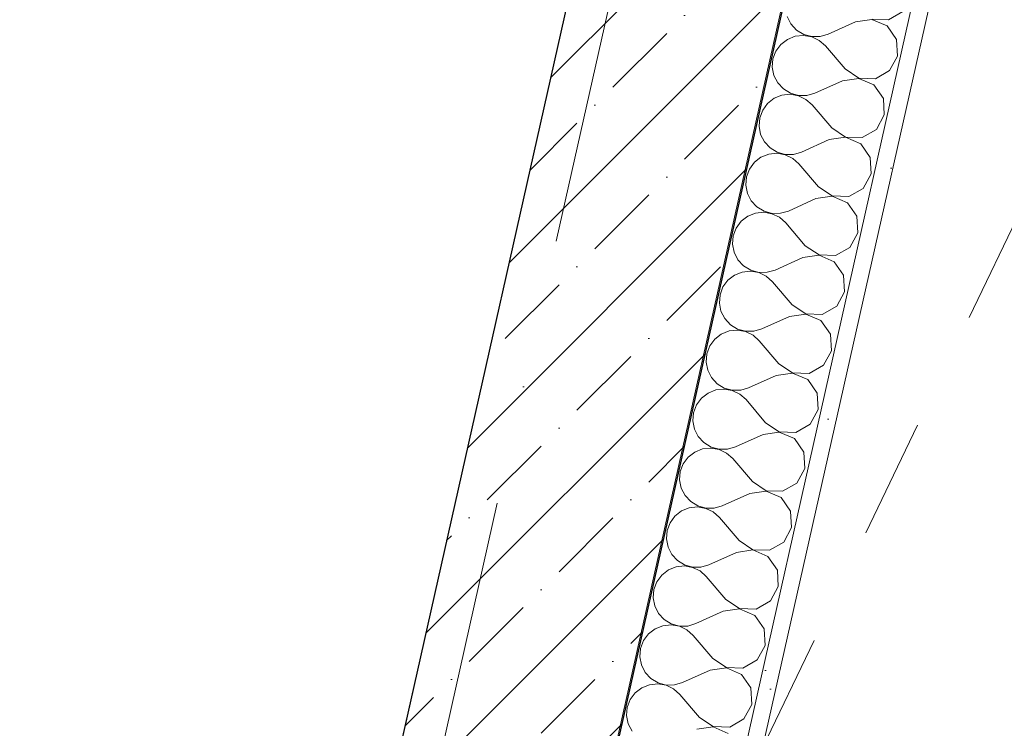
# Model space of a CAD drawing. Header units: millimetres. Extents: x -7218036 to -6934485, y 6013857 to 6210136.
# Tile 25 of 214: x -7183390 to -7182226, y 6150002 to 6150840. Entities that reach past the tile are written whole.
import ezdxf
from ezdxf.enums import TextEntityAlignment as Align

# ---------------------------------------------------------------- set-up
doc = ezdxf.new("R2010")
doc.units = ezdxf.units.MM
doc.header["$MEASUREMENT"] = 0
doc.linetypes.add('короткая штриховая', pattern=[282.222222, 141.111111, -141.111111])
doc.linetypes.add('Штрихпунктирная', pattern=[670.277762, 352.777767, -176.388884, 0, -141.111112])
for name, color, linetype in [('S - автостоянка.АР', 7, 'Continuous'), ('АР-Стены_внешние_.АР', 7, 'Continuous'), ('АР-Чертеж-Оси_Осевые размеры.АР', 7, 'Continuous'), ('АР-Чертеж-Размеры.АР', 7, 'Continuous')]:
    doc.layers.add(name, color=color, linetype=linetype)
for name, color, linetype, lineweight in [('АР-вертикальная связь - Лифт.АР_Ном._пера__120', 7, 'Continuous', 0), ('АР-Стены_внешние_.АР_Ном._пера__1', 7, 'Continuous', 30), ('АР-Чертеж-Оси_Осевые размеры.АР_Ном._пера__1', 7, 'Continuous', 0), ('АР-Чертеж-Оси_Осевые размеры.АР_Ном._пера__120', 7, 'Continuous', 0), ('АР-Чертеж-Размеры.АР_Ном._пера__1', 7, 'Continuous', 0)]:
    doc.layers.add(name, color=color, linetype=linetype, lineweight=lineweight)
doc.styles.add('РЎР“Р•РќР•Р\xa0Р\x98Р\xa0_РЎРўР\x98Р›Р¬_1', font='GOTHIC.TTF')
doc.styles.add('РЎР“Р•РќР•Р\xa0Р\x98Р\xa0_РЎРўР\x98Р›Р¬_4', font='GOST_Common.ttf')
doc.dimstyles.new('СГЕНЕРИР_СТИЛЬ__1', dxfattribs={"dimtxt": 400, "dimasz": 332.5, "dimexe": 0.18, "dimexo": 0.0625, "dimgap": 0, "dimtad": 1, "dimdec": 0, "dimzin": 0, "dimdsep": 46, "dimtxsty": 'РЎР“Р•РќР•Р\xa0Р\x98Р\xa0_РЎРўР\x98Р›Р¬_1', "dimblk": 'ARROWHEAD_6', "dimblk1": 'ARROWHEAD_6', "dimblk2": 'ARROWHEAD_6', "dimcen": 0.09, "dimse1": 1, "dimse2": 1, "dimclrd": 7, "dimclre": 7, "dimclrt": 7, "dimazin": 0, "dimtfac": 1, "dimtdec": 4, "dimtmove": 0, "dimatfit": 3, "dimfxl": 1, "dimtolj": 1, "dimtzin": 0, "dimarcsym": 0})
doc.dimstyles.new('СГЕНЕРИР_СТИЛЬ__13', dxfattribs={"dimtxt": 300, "dimasz": 237.5, "dimexe": 0.18, "dimexo": 300000, "dimgap": 0, "dimtad": 1, "dimdec": 0, "dimzin": 0, "dimdsep": 46, "dimtxsty": 'РЎР“Р•РќР•Р\xa0Р\x98Р\xa0_РЎРўР\x98Р›Р¬_4', "dimblk": 'ARROWHEAD_6', "dimblk1": 'ARROWHEAD_6', "dimblk2": 'ARROWHEAD_6', "dimcen": 0.09, "dimclrd": 7, "dimclre": 7, "dimclrt": 7, "dimazin": 0, "dimtfac": 1, "dimtdec": 4, "dimtmove": 0, "dimatfit": 3, "dimfxl": 1, "dimtolj": 1, "dimtzin": 0, "dimarcsym": 0})

# ---------------------------------------------------------------- blocks, each defined once
blk = doc.blocks.new('Стена_81_6', base_point=(-7182409.6, 6151770))
at = {"layer": 'АР-Стены_внешние_.АР', "linetype": 'Continuous', "lineweight": 0, "true_color": 0x000000}
h = blk.add_hatch(dxfattribs=at)
h.set_pattern_fill('ЖЕЛЕЗОБЕТОН__PROJECT__0006', color=18, style=0, pattern_type=2)
h.set_pattern_definition([(45, (-6566190.34, 6562677.8), (-84.852814, 84.852814), []), (45, (-6566232.77, 6562720.22), (-84.852814, 84.852814), [90, -30, 0, -30])])
h.paths.add_polyline_path([(-7183000.5, 6149709.4), (-7182756.6, 6149654.6), (-7182287.6, 6151742.6), (-7182531.5, 6151797.4)])
at = {"layer": 'АР-Стены_внешние_.АР_Ном._пера__1', "color": 7, "linetype": 'Continuous', "lineweight": 30, "flags": 128}
for points in [[(-7182531.5, 6151797.4), (-7183000.5, 6149709.4)], [(-7182756.6, 6149654.6), (-7182287.6, 6151742.6)]]:
    blk.add_lwpolyline(points, dxfattribs=at)
blk = doc.blocks.new('*X507', base_point=(-6566190.3, 6562677.8))
at = {"layer": 'АР-Стены_внешние_.АР_Ном._пера__1', "color": 7, "linetype": 'Continuous', "lineweight": 0}
for p, q in [((-7182482.3, 6150843.6), (-7182477.9, 6150834.8)), ((-7182362.5, 6150839.8), (-7182345.5, 6150849.5)), ((-7182477.9, 6150834.8), (-7182471.2, 6150827.6)), ((-7182401.4, 6150837.3), (-7182433.9, 6150822.7)), ((-7182382.1, 6150840.2), (-7182401.4, 6150837.3)), ((-7182364.1, 6150832.4), (-7182382.1, 6150840.2)), ((-7182382, 6150840.5), (-7182362.5, 6150839.8)), ((-7182353, 6150816.4), (-7182364.1, 6150832.4)), ((-7182472.8, 6150820.2), (-7182482, 6150816.6)), ((-7182463, 6150821.3), (-7182472.8, 6150820.2)), ((-7182471.2, 6150827.6), (-7182462.8, 6150822.5)), ((-7182453.3, 6150819.6), (-7182463, 6150821.3)), ((-7182462.8, 6150822.5), (-7182453.3, 6150819.9)), ((-7182453.3, 6150819.9), (-7182443.4, 6150819.9)), ((-7182444.4, 6150815.3), (-7182453.3, 6150819.6)), ((-7182443.4, 6150819.9), (-7182433.9, 6150822.7)), ((-7182489.8, 6150810.6), (-7182495.6, 6150802.6)), ((-7182482, 6150816.6), (-7182489.8, 6150810.6)), ((-7182437.1, 6150808.8), (-7182444.4, 6150815.3)), ((-7182413.9, 6150781.6), (-7182437.1, 6150808.8)), ((-7182351.9, 6150796.9), (-7182353, 6150816.4)), ((-7182495.6, 6150802.6), (-7182499.1, 6150793.4)), ((-7182361.2, 6150779.8), (-7182351.9, 6150796.9)), ((-7182499.1, 6150793.4), (-7182499.9, 6150783.6)), ((-7182499.9, 6150783.6), (-7182498, 6150773.9)), ((-7182498, 6150773.9), (-7182493.5, 6150765.1)), ((-7182413.9, 6150781.6), (-7182397.6, 6150770.8)), ((-7182378.1, 6150770.1), (-7182361.2, 6150779.8)), ((-7182493.5, 6150765.1), (-7182486.8, 6150757.9)), ((-7182417, 6150767.6), (-7182449.6, 6150753)), ((-7182397.7, 6150770.5), (-7182417, 6150767.6)), ((-7182379.8, 6150762.7), (-7182397.7, 6150770.5)), ((-7182397.6, 6150770.8), (-7182378.1, 6150770.1)), ((-7182368.6, 6150746.7), (-7182379.8, 6150762.7)), ((-7182488.5, 6150750.5), (-7182497.6, 6150746.9)), ((-7182478.7, 6150751.6), (-7182488.5, 6150750.5)), ((-7182486.8, 6150757.9), (-7182478.4, 6150752.8)), ((-7182469, 6150749.9), (-7182478.7, 6150751.6)), ((-7182478.4, 6150752.8), (-7182468.9, 6150750.2)), ((-7182460.1, 6150745.6), (-7182469, 6150749.9)), ((-7182468.9, 6150750.2), (-7182459.1, 6150750.2)), ((-7182459.1, 6150750.2), (-7182449.6, 6150753)), ((-7182505.4, 6150740.9), (-7182511.3, 6150732.9)), ((-7182497.6, 6150746.9), (-7182505.4, 6150740.9)), ((-7182452.7, 6150739.1), (-7182460.1, 6150745.6)), ((-7182429.5, 6150711.9), (-7182452.7, 6150739.1)), ((-7182367.5, 6150727.2), (-7182368.6, 6150746.7)), ((-7182511.3, 6150732.9), (-7182514.7, 6150723.7)), ((-7182376.8, 6150710.1), (-7182367.5, 6150727.2)), ((-7182514.7, 6150723.7), (-7182515.6, 6150713.9)), ((-7182515.6, 6150713.9), (-7182513.7, 6150704.2)), ((-7182513.7, 6150704.2), (-7182509.2, 6150695.4)), ((-7182429.5, 6150711.9), (-7182413.3, 6150701.1)), ((-7182393.8, 6150700.4), (-7182376.8, 6150710.1)), ((-7182509.2, 6150695.4), (-7182502.5, 6150688.2)), ((-7182432.7, 6150698), (-7182465.2, 6150683.3)), ((-7182413.4, 6150700.8), (-7182432.7, 6150698)), ((-7182395.4, 6150693), (-7182413.4, 6150700.8)), ((-7182413.3, 6150701.1), (-7182393.8, 6150700.4)), ((-7182384.3, 6150677), (-7182395.4, 6150693)), ((-7182504.1, 6150680.9), (-7182513.3, 6150677.2)), ((-7182494.3, 6150681.9), (-7182504.1, 6150680.9)), ((-7182502.5, 6150688.2), (-7182494.1, 6150683.1)), ((-7182484.6, 6150680.2), (-7182494.3, 6150681.9)), ((-7182494.1, 6150683.1), (-7182484.6, 6150680.5)), ((-7182484.6, 6150680.5), (-7182474.7, 6150680.5)), ((-7182475.7, 6150675.9), (-7182484.6, 6150680.2)), ((-7182474.7, 6150680.5), (-7182465.2, 6150683.3)), ((-7182521.1, 6150671.2), (-7182526.9, 6150663.2)), ((-7182513.3, 6150677.2), (-7182521.1, 6150671.2)), ((-7182468.4, 6150669.4), (-7182475.7, 6150675.9)), ((-7182445.2, 6150642.2), (-7182468.4, 6150669.4)), ((-7182383.2, 6150657.6), (-7182384.3, 6150677)), ((-7182526.9, 6150663.2), (-7182530.4, 6150654)), ((-7182392.5, 6150640.4), (-7182383.2, 6150657.6)), ((-7182530.4, 6150654), (-7182531.2, 6150644.2)), ((-7182531.2, 6150644.2), (-7182529.3, 6150634.5)), ((-7182529.3, 6150634.5), (-7182524.8, 6150625.7)), ((-7182445.2, 6150642.2), (-7182429, 6150631.4)), ((-7182409.4, 6150630.7), (-7182392.5, 6150640.4)), ((-7182524.8, 6150625.7), (-7182518.1, 6150618.5)), ((-7182448.3, 6150628.3), (-7182480.9, 6150613.6)), ((-7182429, 6150631.1), (-7182448.3, 6150628.3)), ((-7182429, 6150631.4), (-7182409.4, 6150630.7)), ((-7182411.1, 6150623.4), (-7182429, 6150631.1)), ((-7182399.9, 6150607.4), (-7182411.1, 6150623.4)), ((-7182519.8, 6150611.2), (-7182528.9, 6150607.5)), ((-7182510, 6150612.2), (-7182519.8, 6150611.2)), ((-7182518.1, 6150618.5), (-7182509.7, 6150613.4)), ((-7182500.3, 6150610.5), (-7182510, 6150612.2)), ((-7182509.7, 6150613.4), (-7182500.2, 6150610.8)), ((-7182491.4, 6150606.2), (-7182500.3, 6150610.5)), ((-7182500.2, 6150610.8), (-7182490.4, 6150610.9)), ((-7182490.4, 6150610.9), (-7182480.9, 6150613.6)), ((-7182536.7, 6150601.5), (-7182542.6, 6150593.5)), ((-7182528.9, 6150607.5), (-7182536.7, 6150601.5)), ((-7182484, 6150599.7), (-7182491.4, 6150606.2)), ((-7182460.9, 6150572.5), (-7182484, 6150599.7)), ((-7182398.8, 6150587.9), (-7182399.9, 6150607.4)), ((-7182542.6, 6150593.5), (-7182546, 6150584.3)), ((-7182408.2, 6150570.7), (-7182398.8, 6150587.9)), ((-7182546, 6150584.3), (-7182546.9, 6150574.5)), ((-7182546.9, 6150574.5), (-7182545, 6150564.8)), ((-7182545, 6150564.8), (-7182540.5, 6150556.1)), ((-7182460.9, 6150572.5), (-7182444.6, 6150561.7)), ((-7182425.1, 6150561), (-7182408.2, 6150570.7)), ((-7182540.5, 6150556.1), (-7182533.8, 6150548.8)), ((-7182464, 6150558.6), (-7182496.6, 6150543.9)), ((-7182444.7, 6150561.4), (-7182464, 6150558.6)), ((-7182426.8, 6150553.7), (-7182444.7, 6150561.4)), ((-7182444.6, 6150561.7), (-7182425.1, 6150561)), ((-7182415.6, 6150537.7), (-7182426.8, 6150553.7)), ((-7182535.4, 6150541.5), (-7182544.6, 6150537.8)), ((-7182525.6, 6150542.5), (-7182535.4, 6150541.5)), ((-7182533.8, 6150548.8), (-7182525.4, 6150543.7)), ((-7182515.9, 6150540.8), (-7182525.6, 6150542.5)), ((-7182525.4, 6150543.7), (-7182515.9, 6150541.1)), ((-7182515.9, 6150541.1), (-7182506, 6150541.2)), ((-7182507.1, 6150536.5), (-7182515.9, 6150540.8)), ((-7182506, 6150541.2), (-7182496.6, 6150543.9)), ((-7182552.4, 6150531.8), (-7182558.2, 6150523.9)), ((-7182544.6, 6150537.8), (-7182552.4, 6150531.8)), ((-7182499.7, 6150530), (-7182507.1, 6150536.5)), ((-7182476.5, 6150502.8), (-7182499.7, 6150530)), ((-7182414.5, 6150518.2), (-7182415.6, 6150537.7)), ((-7182558.2, 6150523.9), (-7182561.7, 6150514.6)), ((-7182423.8, 6150501), (-7182414.5, 6150518.2)), ((-7182561.7, 6150514.6), (-7182562.5, 6150504.8)), ((-7182562.5, 6150504.8), (-7182560.6, 6150495.1)), ((-7182560.6, 6150495.1), (-7182556.1, 6150486.4)), ((-7182476.5, 6150502.8), (-7182460.3, 6150492)), ((-7182440.8, 6150491.3), (-7182423.8, 6150501)), ((-7182556.1, 6150486.4), (-7182549.4, 6150479.1)), ((-7182479.6, 6150488.9), (-7182512.2, 6150474.2)), ((-7182460.3, 6150491.7), (-7182479.6, 6150488.9)), ((-7182460.3, 6150492), (-7182440.8, 6150491.3)), ((-7182442.4, 6150484), (-7182460.3, 6150491.7)), ((-7182431.2, 6150468), (-7182442.4, 6150484)), ((-7182551.1, 6150471.8), (-7182560.2, 6150468.1)), ((-7182541.3, 6150472.8), (-7182551.1, 6150471.8)), ((-7182549.4, 6150479.1), (-7182541, 6150474)), ((-7182531.6, 6150471.1), (-7182541.3, 6150472.8)), ((-7182541, 6150474), (-7182531.5, 6150471.4)), ((-7182522.7, 6150466.8), (-7182531.6, 6150471.1)), ((-7182531.5, 6150471.4), (-7182521.7, 6150471.5)), ((-7182521.7, 6150471.5), (-7182512.2, 6150474.2)), ((-7182568, 6150462.1), (-7182573.9, 6150454.2)), ((-7182560.2, 6150468.1), (-7182568, 6150462.1)), ((-7182515.3, 6150460.3), (-7182522.7, 6150466.8)), ((-7182492.2, 6150433.1), (-7182515.3, 6150460.3)), ((-7182430.1, 6150448.5), (-7182431.2, 6150468)), ((-7182573.9, 6150454.2), (-7182577.4, 6150444.9)), ((-7182439.5, 6150431.3), (-7182430.1, 6150448.5)), ((-7182577.4, 6150444.9), (-7182578.2, 6150435.1)), ((-7182578.2, 6150435.1), (-7182576.3, 6150425.4)), ((-7182576.3, 6150425.4), (-7182571.8, 6150416.7)), ((-7182492.2, 6150433.1), (-7182475.9, 6150422.3)), ((-7182456.4, 6150421.6), (-7182439.5, 6150431.3)), ((-7182571.8, 6150416.7), (-7182565.1, 6150409.4)), ((-7182495.3, 6150419.2), (-7182527.9, 6150404.5)), ((-7182476, 6150422), (-7182495.3, 6150419.2)), ((-7182458.1, 6150414.3), (-7182476, 6150422)), ((-7182475.9, 6150422.3), (-7182456.4, 6150421.6)), ((-7182446.9, 6150398.3), (-7182458.1, 6150414.3)), ((-7182566.7, 6150402.1), (-7182575.9, 6150398.4)), ((-7182556.9, 6150403.1), (-7182566.7, 6150402.1)), ((-7182565.1, 6150409.4), (-7182556.7, 6150404.3)), ((-7182547.2, 6150401.4), (-7182556.9, 6150403.1)), ((-7182556.7, 6150404.3), (-7182547.2, 6150401.7)), ((-7182547.2, 6150401.7), (-7182537.3, 6150401.8)), ((-7182538.4, 6150397.1), (-7182547.2, 6150401.4)), ((-7182537.3, 6150401.8), (-7182527.9, 6150404.5)), ((-7182583.7, 6150392.4), (-7182589.5, 6150384.5)), ((-7182575.9, 6150398.4), (-7182583.7, 6150392.4)), ((-7182531, 6150390.6), (-7182538.4, 6150397.1)), ((-7182507.8, 6150363.4), (-7182531, 6150390.6)), ((-7182445.8, 6150378.8), (-7182446.9, 6150398.3)), ((-7182589.5, 6150384.5), (-7182593, 6150375.2)), ((-7182455.1, 6150361.6), (-7182445.8, 6150378.8)), ((-7182593, 6150375.2), (-7182593.8, 6150365.4)), ((-7182593.8, 6150365.4), (-7182591.9, 6150355.8)), ((-7182591.9, 6150355.8), (-7182587.4, 6150347)), ((-7182507.8, 6150363.4), (-7182491.6, 6150352.6)), ((-7182472.1, 6150351.9), (-7182455.1, 6150361.6)), ((-7182587.4, 6150347), (-7182580.7, 6150339.8)), ((-7182510.9, 6150349.5), (-7182543.5, 6150334.8)), ((-7182491.6, 6150352.3), (-7182510.9, 6150349.5)), ((-7182491.6, 6150352.6), (-7182472.1, 6150351.9)), ((-7182473.7, 6150344.6), (-7182491.6, 6150352.3)), ((-7182462.5, 6150328.6), (-7182473.7, 6150344.6)), ((-7182582.4, 6150332.4), (-7182591.5, 6150328.7)), ((-7182572.6, 6150333.4), (-7182582.4, 6150332.4)), ((-7182580.7, 6150339.8), (-7182572.3, 6150334.6)), ((-7182562.9, 6150331.7), (-7182572.6, 6150333.4)), ((-7182572.3, 6150334.6), (-7182562.8, 6150332)), ((-7182554, 6150327.4), (-7182562.9, 6150331.7)), ((-7182562.8, 6150332), (-7182553, 6150332.1)), ((-7182553, 6150332.1), (-7182543.5, 6150334.8)), ((-7182599.3, 6150322.7), (-7182605.2, 6150314.8)), ((-7182591.5, 6150328.7), (-7182599.3, 6150322.7)), ((-7182546.6, 6150320.9), (-7182554, 6150327.4)), ((-7182523.5, 6150293.7), (-7182546.6, 6150320.9)), ((-7182461.4, 6150309.1), (-7182462.5, 6150328.6)), ((-7182605.2, 6150314.8), (-7182608.7, 6150305.6)), ((-7182470.8, 6150291.9), (-7182461.4, 6150309.1)), ((-7182608.7, 6150305.6), (-7182609.5, 6150295.7)), ((-7182609.5, 6150295.7), (-7182607.6, 6150286.1)), ((-7182607.6, 6150286.1), (-7182603.1, 6150277.3)), ((-7182523.5, 6150293.7), (-7182507.2, 6150282.9)), ((-7182507.2, 6150282.9), (-7182487.7, 6150282.3)), ((-7182487.7, 6150282.3), (-7182470.8, 6150291.9)), ((-7182603.1, 6150277.3), (-7182596.4, 6150270.1)), ((-7182526.6, 6150279.8), (-7182559.2, 6150265.2)), ((-7182507.3, 6150282.6), (-7182526.6, 6150279.8)), ((-7182489.4, 6150274.9), (-7182507.3, 6150282.6)), ((-7182478.2, 6150258.9), (-7182489.4, 6150274.9)), ((-7182598, 6150262.7), (-7182607.2, 6150259)), ((-7182588.2, 6150263.7), (-7182598, 6150262.7)), ((-7182596.4, 6150270.1), (-7182588, 6150264.9)), ((-7182578.5, 6150262), (-7182588.2, 6150263.7)), ((-7182588, 6150264.9), (-7182578.5, 6150262.3)), ((-7182578.5, 6150262.3), (-7182568.6, 6150262.4)), ((-7182569.7, 6150257.8), (-7182578.5, 6150262)), ((-7182568.6, 6150262.4), (-7182559.2, 6150265.2)), ((-7182615, 6150253), (-7182620.8, 6150245.1)), ((-7182607.2, 6150259), (-7182615, 6150253)), ((-7182562.3, 6150251.2), (-7182569.7, 6150257.8)), ((-7182539.1, 6150224), (-7182562.3, 6150251.2)), ((-7182477.1, 6150239.4), (-7182478.2, 6150258.9)), ((-7182620.8, 6150245.1), (-7182624.3, 6150235.9)), ((-7182486.4, 6150222.3), (-7182477.1, 6150239.4)), ((-7182624.3, 6150235.9), (-7182625.1, 6150226)), ((-7182625.1, 6150226), (-7182623.2, 6150216.4)), ((-7182623.2, 6150216.4), (-7182618.7, 6150207.6)), ((-7182539.1, 6150224), (-7182522.9, 6150213.2)), ((-7182522.9, 6150213.2), (-7182503.4, 6150212.6)), ((-7182503.4, 6150212.6), (-7182486.4, 6150222.3)), ((-7182618.7, 6150207.6), (-7182612, 6150200.4)), ((-7182542.2, 6150210.1), (-7182574.8, 6150195.5)), ((-7182522.9, 6150212.9), (-7182542.2, 6150210.1)), ((-7182505, 6150205.2), (-7182522.9, 6150212.9)), ((-7182493.8, 6150189.2), (-7182505, 6150205.2)), ((-7182613.7, 6150193), (-7182622.8, 6150189.3)), ((-7182603.9, 6150194), (-7182613.7, 6150193)), ((-7182612, 6150200.4), (-7182603.6, 6150195.2)), ((-7182594.2, 6150192.3), (-7182603.9, 6150194)), ((-7182603.6, 6150195.2), (-7182594.1, 6150192.6)), ((-7182585.3, 6150188.1), (-7182594.2, 6150192.3)), ((-7182594.1, 6150192.6), (-7182584.3, 6150192.7)), ((-7182584.3, 6150192.7), (-7182574.8, 6150195.5)), ((-7182630.6, 6150183.3), (-7182636.5, 6150175.4)), ((-7182622.8, 6150189.3), (-7182630.6, 6150183.3)), ((-7182577.9, 6150181.5), (-7182585.3, 6150188.1)), ((-7182554.8, 6150154.4), (-7182577.9, 6150181.5)), ((-7182492.8, 6150169.7), (-7182493.8, 6150189.2)), ((-7182636.5, 6150175.4), (-7182640, 6150166.2)), ((-7182502.1, 6150152.6), (-7182492.8, 6150169.7)), ((-7182640, 6150166.2), (-7182640.8, 6150156.3)), ((-7182640.8, 6150156.3), (-7182638.9, 6150146.7)), ((-7182638.9, 6150146.7), (-7182634.4, 6150137.9)), ((-7182538.6, 6150143.3), (-7182557.9, 6150140.4)), ((-7182554.8, 6150154.4), (-7182538.5, 6150143.5)), ((-7182520.7, 6150135.5), (-7182538.6, 6150143.3)), ((-7182538.5, 6150143.5), (-7182519, 6150142.9)), ((-7182519, 6150142.9), (-7182502.1, 6150152.6)), ((-7182634.4, 6150137.9), (-7182627.7, 6150130.7)), ((-7182557.9, 6150140.4), (-7182590.5, 6150125.8)), ((-7182509.5, 6150119.5), (-7182520.7, 6150135.5)), ((-7182629.4, 6150123.3), (-7182638.5, 6150119.7)), ((-7182619.6, 6150124.3), (-7182629.4, 6150123.3)), ((-7182627.7, 6150130.7), (-7182619.3, 6150125.6)), ((-7182609.8, 6150122.7), (-7182619.6, 6150124.3)), ((-7182619.3, 6150125.6), (-7182609.8, 6150122.9)), ((-7182609.8, 6150122.9), (-7182599.9, 6150123)), ((-7182601, 6150118.4), (-7182609.8, 6150122.7)), ((-7182599.9, 6150123), (-7182590.5, 6150125.8)), ((-7182646.3, 6150113.6), (-7182652.1, 6150105.7)), ((-7182638.5, 6150119.7), (-7182646.3, 6150113.6)), ((-7182593.6, 6150111.8), (-7182601, 6150118.4)), ((-7182570.4, 6150084.7), (-7182593.6, 6150111.8)), ((-7182508.4, 6150100), (-7182509.5, 6150119.5)), ((-7182652.1, 6150105.7), (-7182655.6, 6150096.5)), ((-7182517.7, 6150082.9), (-7182508.4, 6150100)), ((-7182655.6, 6150096.5), (-7182656.4, 6150086.7)), ((-7182656.4, 6150086.7), (-7182654.5, 6150077)), ((-7182654.5, 6150077), (-7182650.1, 6150068.2)), ((-7182554.2, 6150073.6), (-7182573.5, 6150070.7)), ((-7182570.4, 6150084.7), (-7182554.2, 6150073.8)), ((-7182554.2, 6150073.8), (-7182534.7, 6150073.2)), ((-7182536.3, 6150065.8), (-7182554.2, 6150073.6)), ((-7182534.7, 6150073.2), (-7182517.7, 6150082.9)), ((-7182650.1, 6150068.2), (-7182643.4, 6150061)), ((-7182573.5, 6150070.7), (-7182606.1, 6150056.1)), ((-7182525.1, 6150049.8), (-7182536.3, 6150065.8)), ((-7182645, 6150053.6), (-7182654.2, 6150050)), ((-7182635.2, 6150054.6), (-7182645, 6150053.6)), ((-7182643.4, 6150061), (-7182634.9, 6150055.9)), ((-7182625.5, 6150053), (-7182635.2, 6150054.6)), ((-7182634.9, 6150055.9), (-7182625.4, 6150053.2)), ((-7182616.6, 6150048.7), (-7182625.5, 6150053)), ((-7182625.4, 6150053.2), (-7182615.6, 6150053.3)), ((-7182615.6, 6150053.3), (-7182606.1, 6150056.1)), ((-7182661.9, 6150043.9), (-7182667.8, 6150036)), ((-7182654.2, 6150050), (-7182661.9, 6150043.9)), ((-7182609.3, 6150042.1), (-7182616.6, 6150048.7)), ((-7182586.1, 6150015), (-7182609.3, 6150042.1)), ((-7182524.1, 6150030.3), (-7182525.1, 6150049.8)), ((-7182671.3, 6150026.8), (-7182672.1, 6150017)), ((-7182667.8, 6150036), (-7182671.3, 6150026.8)), ((-7182533.4, 6150013.2), (-7182524.1, 6150030.3)), ((-7182672.1, 6150017), (-7182670.2, 6150007.3)), ((-7182670.2, 6150007.3), (-7182665.7, 6149998.5)), ((-7182569.9, 6150003.9), (-7182589.2, 6150001)), ((-7182586.1, 6150015), (-7182569.8, 6150004.1)), ((-7182552, 6149996.1), (-7182569.9, 6150003.9)), ((-7182569.8, 6150004.1), (-7182550.3, 6150003.5)), ((-7182550.3, 6150003.5), (-7182533.4, 6150013.2))]:
    blk.add_line(p, q, dxfattribs=at)
blk = doc.blocks.new('Стена_258_6', base_point=(-7182333.3, 6151547.9))
at = {"layer": 'АР-Стены_внешние_.АР', "linetype": 'Continuous', "lineweight": 0, "true_color": 0x000000}
h = blk.add_hatch(dxfattribs=at)
h.set_pattern_fill('ШТУКАТУРКА__ГИПС_01_0006', color=18, style=0, pattern_type=2)
h.set_pattern_definition([(45, (-6566190.34, 6563027.8), (-111.369318, 111.369318), [0, -105, 0, -157.5]), (110, (-6565840.34, 6563027.8), (148.001588, 53.868173), [0, -77, 0, -133])])
h.paths.add_polyline_path([(-7182224.2, 6151349.1), (-7182531, 6149983.1), (-7182511.5, 6149978.8), (-7182204.7, 6151344.7)])
at = {"layer": 'АР-Стены_внешние_.АР_Ном._пера__1', "color": 7, "linetype": 'Continuous', "lineweight": 0}
blk.add_line((-7182535.4, 6149963.6), (-7182224.2, 6151349.1), dxfattribs=at)
at = {"layer": 'АР-Стены_внешние_.АР_Ном._пера__1', "color": 7, "linetype": 'Continuous', "lineweight": 0, "flags": 128}
for points in [[(-7182366.2, 6151401.5), (-7182714.6, 6149850.1)], [(-7182511.5, 6149978.8), (-7182204.7, 6151344.7)]]:
    blk.add_lwpolyline(points, dxfattribs=at)
at = {"layer": 'АР-Стены_внешние_.АР', "color": 7, "lineweight": 0}
blk.add_blockref('*X507', (-6566190.3, 6562677.8), dxfattribs=at)
blk = doc.blocks.new('Стандартный Маркер Сетки[15]_6', base_point=(-7182312.1, 6152552))
at = {"layer": 'АР-Чертеж-Оси_Осевые размеры.АР_Ном._пера__120', "color": 7, "linetype": 'Штрихпунктирная', "lineweight": 0}
blk.add_line((-7182531.3, 6151576.3), (-7187093.8, 6131261.9), dxfattribs=at)
at = {"layer": 'АР-Чертеж-Оси_Осевые размеры.АР_Ном._пера__120', "color": 7, "lineweight": 0, "style": 'РЎР“Р•РќР•Р\xa0Р\x98Р\xa0_РЎРўР\x98Р›Р¬_1'}
blk.add_attdef('AC_MarkerText_1', text='', height=350, rotation=347.3417, dxfattribs=at).set_placement((-7187352.5, 6129979.4), align=Align.TOP_CENTER)
blk = doc.blocks.new('Стандартный Маркер Сетки[30]_6', base_point=(-7182312.1, 6152552))
at = {"layer": 'АР-Чертеж-Оси_Осевые размеры.АР_Ном._пера__120', "color": 7, "linetype": 'Штрихпунктирная', "lineweight": 0}
blk.add_line((-7182531.3, 6151576.3), (-7187093.8, 6131261.9), dxfattribs=at)
at = {"layer": 'АР-Чертеж-Оси_Осевые размеры.АР_Ном._пера__120', "color": 7, "lineweight": 0, "style": 'РЎР“Р•РќР•Р\xa0Р\x98Р\xa0_РЎРўР\x98Р›Р¬_1'}
blk.add_attdef('AC_MarkerText_1', text='', height=350, rotation=347.3417, dxfattribs=at).set_placement((-7187352.5, 6129979.4), align=Align.TOP_CENTER)
blk = doc.blocks.new('Стандартный Маркер Сетки[33]_6', base_point=(-7182312.1, 6152552))
at = {"layer": 'АР-Чертеж-Оси_Осевые размеры.АР_Ном._пера__120', "color": 7, "linetype": 'Штрихпунктирная', "lineweight": 0}
blk.add_line((-7182531.3, 6151576.3), (-7187093.8, 6131261.9), dxfattribs=at)
at = {"layer": 'АР-Чертеж-Оси_Осевые размеры.АР_Ном._пера__120', "color": 7, "lineweight": 0, "style": 'РЎР“Р•РќР•Р\xa0Р\x98Р\xa0_РЎРўР\x98Р›Р¬_1'}
blk.add_attdef('AC_MarkerText_1', text='', height=350, rotation=347.3417, dxfattribs=at).set_placement((-7187352.5, 6129979.4), align=Align.TOP_CENTER)
blk = doc.blocks.new('Стандартный Маркер Сетки[34]_6', base_point=(-7182312.1, 6152552))
at = {"layer": 'АР-Чертеж-Оси_Осевые размеры.АР_Ном._пера__120', "color": 7, "linetype": 'Штрихпунктирная', "lineweight": 0}
blk.add_line((-7182531.3, 6151576.3), (-7187093.8, 6131261.9), dxfattribs=at)
at = {"layer": 'АР-Чертеж-Оси_Осевые размеры.АР_Ном._пера__120', "color": 7, "lineweight": 0, "style": 'РЎР“Р•РќР•Р\xa0Р\x98Р\xa0_РЎРўР\x98Р›Р¬_1'}
blk.add_attdef('AC_MarkerText_1', text='', height=350, rotation=347.3417, dxfattribs=at).set_placement((-7187352.5, 6129979.4), align=Align.TOP_CENTER)
blk = doc.blocks.new('Стандартный Маркер Сетки[135]_6', base_point=(-7182312.1, 6152552))
at = {"layer": 'АР-Чертеж-Оси_Осевые размеры.АР_Ном._пера__120', "color": 7, "linetype": 'Штрихпунктирная', "lineweight": 0}
blk.add_line((-7182531.3, 6151576.3), (-7187093.8, 6131261.9), dxfattribs=at)
at = {"layer": 'АР-Чертеж-Оси_Осевые размеры.АР_Ном._пера__120', "color": 7, "lineweight": 0, "style": 'РЎР“Р•РќР•Р\xa0Р\x98Р\xa0_РЎРўР\x98Р›Р¬_1'}
blk.add_attdef('AC_MarkerText_1', text='', height=350, rotation=347.3417, dxfattribs=at).set_placement((-7187352.5, 6129979.4), align=Align.TOP_CENTER)
blk = doc.blocks.new('Стандартный Маркер Сетки[150]_6', base_point=(-7182312.1, 6152552))
at = {"layer": 'АР-Чертеж-Оси_Осевые размеры.АР_Ном._пера__120', "color": 7, "linetype": 'Штрихпунктирная', "lineweight": 0}
blk.add_line((-7182531.3, 6151576.3), (-7187093.8, 6131261.9), dxfattribs=at)
at = {"layer": 'АР-Чертеж-Оси_Осевые размеры.АР_Ном._пера__120', "color": 7, "lineweight": 0, "style": 'РЎР“Р•РќР•Р\xa0Р\x98Р\xa0_РЎРўР\x98Р›Р¬_1'}
blk.add_attdef('AC_MarkerText_1', text='', height=350, rotation=347.3417, dxfattribs=at).set_placement((-7187352.5, 6129979.4), align=Align.TOP_CENTER)
blk = doc.blocks.new('Стандартный Маркер Сетки[153]_6', base_point=(-7182312.1, 6152552))
at = {"layer": 'АР-Чертеж-Оси_Осевые размеры.АР_Ном._пера__120', "color": 7, "linetype": 'Штрихпунктирная', "lineweight": 0}
blk.add_line((-7182531.3, 6151576.3), (-7187093.8, 6131261.9), dxfattribs=at)
at = {"layer": 'АР-Чертеж-Оси_Осевые размеры.АР_Ном._пера__120', "color": 7, "lineweight": 0, "style": 'РЎР“Р•РќР•Р\xa0Р\x98Р\xa0_РЎРўР\x98Р›Р¬_1'}
blk.add_attdef('AC_MarkerText_1', text='', height=350, rotation=347.3417, dxfattribs=at).set_placement((-7187352.5, 6129979.4), align=Align.TOP_CENTER)
blk = doc.blocks.new('Стандартный Маркер Сетки[154]_6', base_point=(-7182312.1, 6152552))
at = {"layer": 'АР-Чертеж-Оси_Осевые размеры.АР_Ном._пера__120', "color": 7, "linetype": 'Штрихпунктирная', "lineweight": 0}
blk.add_line((-7182531.3, 6151576.3), (-7187093.8, 6131261.9), dxfattribs=at)
at = {"layer": 'АР-Чертеж-Оси_Осевые размеры.АР_Ном._пера__120', "color": 7, "lineweight": 0, "style": 'РЎР“Р•РќР•Р\xa0Р\x98Р\xa0_РЎРўР\x98Р›Р¬_1'}
blk.add_attdef('AC_MarkerText_1', text='', height=350, rotation=347.3417, dxfattribs=at).set_placement((-7187352.5, 6129979.4), align=Align.TOP_CENTER)
blk = doc.blocks.new('*D894', base_point=(-6566190.3, 6562677.8))
at = {"layer": 'АР-Чертеж-Размеры.АР_Ном._пера__1', "color": 7, "linetype": 'Continuous', "lineweight": 0, "transparency": 16777216}
for p, q in [((-7184517.2, 6153047.3), (-7182599.8, 6161584.6)), ((-7184611.8, 6153196.6), (-7184422.6, 6152897.9)), ((-7184288.5, 6152995.9), (-7184745.9, 6153098.6)), ((-7185377, 6149218.9), (-7184517.2, 6153047.3)), ((-7185471.6, 6149368.3), (-7185282.5, 6149069.6)), ((-7185148.4, 6149167.6), (-7185605.7, 6149270.3)), ((-7185418.1, 6149036), (-7185377, 6149218.9))]:
    blk.add_line(p, q, dxfattribs=at)
at = {"layer": 'АР-Чертеж-Размеры.АР_Ном._пера__1', "color": 7, "lineweight": 0, "transparency": 16777216, "insert": (-7185113.5, 6150666.2), "char_height": 300, "attachment_point": 7, "rotation": 77.3417, "style": 'РЎР“Р•РќР•Р\xa0Р\x98Р\xa0_РЎРўР\x98Р›Р¬_4'}
blk.add_mtext('\\A1;{\\pql;\\fGOST Common|b0|i0|c204|p0;\\W1.000000;3\xa0924}', dxfattribs=at)
blk = doc.blocks.new('ARROWHEAD_6')
at = {"color": 0, "linetype": 'Continuous', "lineweight": 0}
for p, q in [((-0.5, -0.5), (0.5, 0.5)), ((0, 0), (-1, 0))]:
    blk.add_line(p, q, dxfattribs=at)
blk = doc.blocks.new('*D901', base_point=(-6566190.3, 6562677.8))
at = {"layer": 'АР-Чертеж-Размеры.АР_Ном._пера__1', "color": 7, "linetype": 'Continuous', "lineweight": 0, "transparency": 16777216}
for p, q in [((-7183235.8, 6158752.7), (-7183133.1, 6159210.1)), ((-7183035.1, 6159076), (-7183333.8, 6158886.8)), ((-7183367.4, 6159022.5), (-7183184.4, 6158981.4)), ((-7183184.4, 6158981.4), (-7151474.4, 6151859.5)), ((-7151525.7, 6151630.8), (-7151423, 6152088.2)), ((-7151325, 6151954.1), (-7151623.7, 6151764.9)), ((-7151474.4, 6151859.5), (-7143307.8, 6150025.3))]:
    blk.add_line(p, q, dxfattribs=at)
at = {"layer": 'АР-Чертеж-Размеры.АР_Ном._пера__1', "color": 7, "lineweight": 0, "transparency": 16777216, "insert": (-7167885, 6155606.7), "char_height": 300, "attachment_point": 7, "rotation": 347.3417, "style": 'РЎР“Р•РќР•Р\xa0Р\x98Р\xa0_РЎРўР\x98Р›Р¬_4'}
blk.add_mtext('\\A1;{\\pql;\\fGOST Common|b0|i0|c204|p0;\\W1.000000;32\xa0500}', dxfattribs=at)
blk = doc.blocks.new('*D1304', base_point=(-6566190.3, 6562677.8))
at = {"layer": 'АР-Чертеж-Оси_Осевые размеры.АР_Ном._пера__1', "color": 7, "linetype": 'Continuous', "lineweight": 0, "transparency": 16777216}
for p, q in [((-7209788.7, 6165856.5), (-7210693.8, 6161826.9)), ((-7210561.4, 6161617.8), (-7210826.2, 6162036)), ((-7211013.9, 6161898.8), (-7210373.6, 6161755)), ((-7210693.8, 6161826.9), (-7211313.9, 6159065.6)), ((-7211181.5, 6158856.6), (-7211446.3, 6159274.7)), ((-7211634.1, 6159137.6), (-7210993.8, 6158993.7)), ((-7211313.9, 6159065.6), (-7213187.5, 6150723.5))]:
    blk.add_line(p, q, dxfattribs=at)
at = {"layer": 'АР-Чертеж-Оси_Осевые размеры.АР_Ном._пера__1', "color": 7, "lineweight": 0, "transparency": 16777216, "insert": (-7211236.4, 6159776), "char_height": 400, "attachment_point": 7, "rotation": 77.3417, "style": 'РЎР“Р•РќР•Р\xa0Р\x98Р\xa0_РЎРўР\x98Р›Р¬_1'}
blk.add_mtext('\\A1;{\\pql;\\fCentury Gothic|b0|i0|c204|p0;\\W1.000000;2\xa0830}', dxfattribs=at)
blk = doc.blocks.new('*D1305', base_point=(-6566190.3, 6562677.8))
at = {"layer": 'АР-Чертеж-Оси_Осевые размеры.АР_Ном._пера__1', "color": 7, "linetype": 'Continuous', "lineweight": 0, "transparency": 16777216}
for p, q in [((-7211181.5, 6158856.6), (-7211446.3, 6159274.7)), ((-7211313.9, 6159065.6), (-7213187.5, 6150723.5)), ((-7213055.1, 6150514.4), (-7213319.9, 6150932.6)), ((-7213507.7, 6150795.4), (-7212867.4, 6150651.6)), ((-7213187.5, 6150723.5), (-7214816.8, 6143469.2))]:
    blk.add_line(p, q, dxfattribs=at)
at = {"layer": 'АР-Чертеж-Оси_Осевые размеры.АР_Ном._пера__1', "color": 7, "lineweight": 0, "transparency": 16777216, "insert": (-7212483.2, 6154224.3), "char_height": 400, "attachment_point": 7, "rotation": 77.3417, "style": 'РЎР“Р•РќР•Р\xa0Р\x98Р\xa0_РЎРўР\x98Р›Р¬_1'}
blk.add_mtext('\\A1;{\\pql;\\fCentury Gothic|b0|i0|c204|p0;\\W1.000000;8\xa0550}', dxfattribs=at)
blk = doc.blocks.new('*D1306', base_point=(-6566190.3, 6562677.8))
at = {"layer": 'АР-Чертеж-Оси_Осевые размеры.АР_Ном._пера__1', "color": 7, "linetype": 'Continuous', "lineweight": 0, "transparency": 16777216}
for p, q in [((-7213055.1, 6150514.4), (-7213319.9, 6150932.6)), ((-7213187.5, 6150723.5), (-7214816.8, 6143469.2)), ((-7214949.2, 6143678.3), (-7214684.4, 6143260.1)), ((-7215136.9, 6143541.1), (-7214496.6, 6143397.3)), ((-7214816.8, 6143469.2), (-7214874.3, 6143213))]:
    blk.add_line(p, q, dxfattribs=at)
at = {"layer": 'АР-Чертеж-Оси_Осевые размеры.АР_Ном._пера__1', "color": 7, "lineweight": 0, "transparency": 16777216, "insert": (-7214234.7, 6146426.1), "char_height": 400, "attachment_point": 7, "rotation": 77.3417, "style": 'РЎР“Р•РќР•Р\xa0Р\x98Р\xa0_РЎРўР\x98Р›Р¬_1'}
blk.add_mtext('\\A1;{\\pql;\\fCentury Gothic|b0|i0|c204|p0;\\W1.000000;7\xa0435}', dxfattribs=at)

msp = doc.modelspace()

# ---------------------------------------------------------------- linework, layer by layer
at = {"layer": 'S - автостоянка.АР', "color": 254, "linetype": 'Continuous', "lineweight": 0, "true_color": 0xd6d6d6, "flags": 128}
msp.add_lwpolyline([(-7206784.4, 6158495.8), (-7199536.2, 6140140.4), (-7197843, 6139760), (-7197645.7, 6140638.1), (-7197240.7, 6140547.1), (-7197437.9, 6139669.1), (-7193696.1, 6138828.5), (-7192236.1, 6145328.8), (-7191992.3, 6145274), (-7191992.6, 6145272.7), (-7186723.9, 6144089.4), (-7186174.8, 6146531.4), (-7186175.4, 6146531.6), (-7185815.9, 6148132), (-7183473, 6147605.8), (-7182908.7, 6150118.2), (-7182531.6, 6151797.3), (-7179215.5, 6151052.6), (-7179163, 6151286.5), (-7178921.4, 6151232.2), (-7179514.2, 6148592.9), (-7177833.6, 6148215.4)], dxfattribs=at)
at = {"layer": 'АР-вертикальная связь - Лифт.АР_Ном._пера__120', "color": 7, "linetype": 'короткая штриховая', "lineweight": 0}
msp.add_lwpolyline([(-7182511.5, 6149978.8), (-7182024.2, 6150993.6), (-7179464.8, 6150729.4)], dxfattribs=at)

# ---------------------------------------------------------------- block references
at = {"layer": 'АР-Стены_внешние_.АР', "color": 7, "lineweight": 0}
for name, p in [('Стена_81_6', (-7182409.6, 6151770)), ('Стена_258_6', (-7182333.3, 6151547.9))]:
    msp.add_blockref(name, p, dxfattribs=at)
at = {"layer": 'АР-Чертеж-Оси_Осевые размеры.АР', "color": 8, "linetype": 'Continuous', "lineweight": 15}
for name in ['Стандартный Маркер Сетки[15]_6', 'Стандартный Маркер Сетки[30]_6', 'Стандартный Маркер Сетки[33]_6', 'Стандартный Маркер Сетки[34]_6', 'Стандартный Маркер Сетки[135]_6', 'Стандартный Маркер Сетки[150]_6', 'Стандартный Маркер Сетки[153]_6', 'Стандартный Маркер Сетки[154]_6']:
    msp.add_blockref(name, (-7182312.1, 6152552), dxfattribs=at)

# ---------------------------------------------------------------- dimensions: what is measured, and where the dimension line sits
at = {"layer": 'АР-Чертеж-Оси_Осевые размеры.АР', "color": 7, "linetype": 'Continuous', "lineweight": 0}
for base, p1, p2, picture, middle in [((-7211313.9, 6159065.6), (-7213412.7, 6162437.5), (-7132164.6, 6141289.1), '*D1304', (-7211281.1, 6160489.3)), ((-7213187.5, 6150723.5), (-7132164.6, 6141289.1), (-7134038.2, 6132946.9), '*D1305', (-7212528, 6154937.6)), ((-7214816.8, 6143469.2), (-7134038.2, 6132946.9), (-7215540, 6143631.6), '*D1306', (-7214279.5, 6147139.4))]:
    dim = msp.add_linear_dim(base=base, p1=p1, p2=p2, angle=257.3417, dimstyle='СГЕНЕРИР_СТИЛЬ__1', dxfattribs=at)
    dim.commit()
    dim.dimension.update_dxf_attribs({"geometry": picture, "text_midpoint": middle, "dimtype": 160, "text_rotation": 77.3417})
at = {"layer": 'АР-Чертеж-Размеры.АР', "color": 7, "linetype": 'Continuous', "lineweight": 0}
for base, p1, p2, angle, picture, middle, turn in [((-7184517.2, 6153047.3), (-7185835.6, 6149321.9), (-7184517.2, 6153047.3), 77.3417, '*D894', (-7185147.1, 6151201.1), 77.3417), ((-7151474.4, 6151859.5), (-7182599.8, 6161584.6), (-7150889.7, 6154462.7), 347.3417, '*D901', (-7167238.7, 6155615.3), 347.3417)]:
    dim = msp.add_linear_dim(base=base, p1=p1, p2=p2, angle=angle, dimstyle='СГЕНЕРИР_СТИЛЬ__13', dxfattribs=at)
    dim.commit()
    dim.dimension.update_dxf_attribs({"geometry": picture, "text_midpoint": middle, "dimtype": 160, "text_rotation": turn})

doc.saveas('drawing.dxf')
